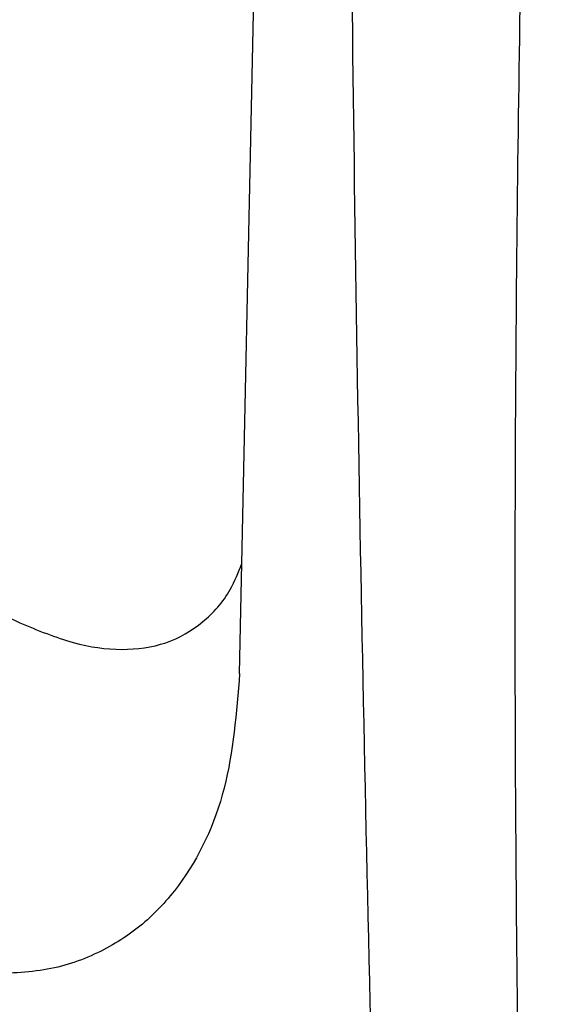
# Model space of a CAD drawing. Header units: millimetres. Extents: x -203 to 471, y -207 to 525.
# Tile 98 of 106: x 367 to 374, y 314 to 327. Entities that reach past the tile are written whole.
import ezdxf

# ---------------------------------------------------------------- set-up
doc = ezdxf.new("R2010")
doc.units = ezdxf.units.MM

msp = doc.modelspace()

# ---------------------------------------------------------------- linework, layer by layer
at = {"color": 7, "linetype": 'Continuous', "lineweight": 25}
msp.add_line((369.639, 318.567), (370.049, 338.054), dxfattribs=at)
for points, knots in [([(308.367, 352.915), (312.258, 350.293), (320.04, 345.05), (331.733, 337.817), (343.415, 331.073), (355.078, 324.823), (362.813, 321.108), (366.681, 319.251)], [0, 0, 0, 0, 0.200018, 0.399961, 0.600038, 0.79998, 1, 1, 1, 1]), ([(371.934, 297.087), (371.918, 297.505), (371.663, 304.024), (371.288, 316.717), (371.109, 329.918), (371.083, 336.964), (371.08, 337.782)], [0, 0, 0, 0, 0.0311838, 0.4856768, 0.9403236, 1, 1, 1, 1]), ([(373.614, 337.341), (373.51, 332.882), (373.3, 323.962), (373.363, 310.713), (373.64, 301.986), (373.778, 297.622)], [0, 0, 0, 0, 0.3333331, 0.6666894, 1, 1, 1, 1]), ([(302.612, 327.333), (303.924, 326.151), (306.549, 323.787), (310.785, 320.318), (315.236, 316.911), (319.951, 313.553), (324.915, 310.257), (330.137, 307.022), (335.578, 303.877), (341.653, 300.599), (348.396, 297.226), (355.877, 293.793), (363.625, 290.509), (369.01, 288.469), (371.702, 287.448)], [0, 0, 0, 0, 0.075775, 0.15155, 0.227736, 0.303923, 0.381656, 0.459388, 0.537567, 0.615746, 0.711393, 0.80704, 0.90352, 1, 1, 1, 1]), ([(366.681, 319.251), (366.924, 319.15), (367.399, 318.953), (368.067, 318.864), (368.664, 318.949), (369.154, 319.235), (369.494, 319.608), (369.622, 319.925), (369.67, 320.045)], [0, 0, 0, 0, 0.183508, 0.359563, 0.538828, 0.71827, 0.893961, 1, 1, 1, 1]), ([(369.639, 318.567), (369.597, 318.04), (369.513, 316.979), (368.99, 315.87), (368.351, 315.177), (367.742, 314.787), (367.016, 314.543), (366.458, 314.537), (366.175, 314.534)], [0, 0, 0, 0, 0.244543, 0.491259, 0.616503, 0.742545, 0.869707, 1, 1, 1, 1])]:
    msp.add_open_spline(points, degree=3, knots=knots, dxfattribs=at)

doc.saveas('drawing.dxf')
